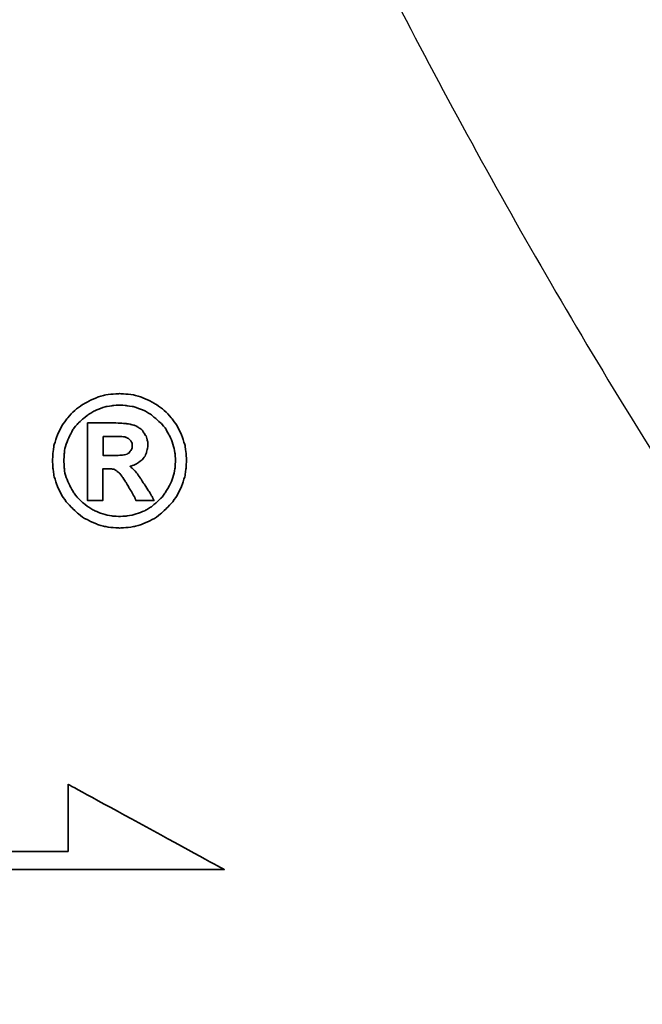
# Model space of a CAD drawing. Header units: millimetres. Extents: x 16 to 337, y 85 to 181.
# Tile 48 of 53: x 272.45 to 275.49, y 115.78 to 120.59. Entities that reach past the tile are written whole.
import ezdxf

# ---------------------------------------------------------------- set-up
doc = ezdxf.new("R2010")
doc.units = ezdxf.units.MM
doc.header["$LTSCALE"] = 0.15
for name, color, linetype in [('DIM', 4, 'CONTINUOUS'), ('layer 1', 7, 'CONTINUOUS'), ('OUT', 3, 'CONTINUOUS')]:
    doc.layers.add(name, color=color, linetype=linetype)

# ---------------------------------------------------------------- blocks, each defined once
blk = doc.blocks.new('TBI MOTION logo(完整正式版)')
at = {"layer": 'layer 1', "color": 22, "lineweight": 35}
for points, knots in [([(81.20634, 4.98624), (81.20634, 4.98624), (81.18649, 5.32862), (81.18649, 5.32862), (81.18649, 5.32862), (81.18649, 5.32862), (81.13886, 5.66206), (81.13886, 5.66206), (81.13886, 5.66206), (81.13886, 5.66206), (81.04359, 5.97764), (81.04359, 5.97764), (81.04359, 5.97764), (81.04359, 5.97764), (80.91061, 6.29124), (80.91061, 6.29124), (80.91061, 6.29124), (80.91061, 6.29124), (80.75778, 6.58697), (80.75778, 6.58697), (80.75778, 6.58697), (80.75778, 6.58697), (80.5593, 6.85294), (80.5593, 6.85294), (80.5593, 6.85294), (80.5593, 6.85294), (80.33105, 7.1189), (80.33105, 7.1189), (80.33105, 7.1189), (80.33105, 7.1189), (80.09287, 7.33921), (80.09287, 7.33921), (80.09287, 7.33921), (80.09287, 7.33921), (79.815, 7.51982), (79.815, 7.51982), (79.815, 7.51982), (79.815, 7.51982), (79.51133, 7.69051), (79.51133, 7.69051), (79.51133, 7.69051), (79.51133, 7.69051), (79.19773, 7.8235), (79.19773, 7.8235), (79.19773, 7.8235), (79.19773, 7.8235), (78.88215, 7.91877), (78.88215, 7.91877), (78.88215, 7.91877), (78.88215, 7.91877), (78.54871, 7.95846), (78.54871, 7.95846), (78.54871, 7.95846), (78.54871, 7.95846), (78.21526, 7.98625), (78.21526, 7.98625), (78.21526, 7.98625), (78.21526, 7.98625), (77.87388, 7.95846), (77.87388, 7.95846), (77.87388, 7.95846), (77.87388, 7.95846), (77.54044, 7.91877), (77.54044, 7.91877), (77.54044, 7.91877), (77.54044, 7.91877), (77.22485, 7.8235), (77.22485, 7.8235), (77.22485, 7.8235), (77.22485, 7.8235), (76.91027, 7.69051), (76.91027, 7.69051), (76.91027, 7.69051), (76.91027, 7.69051), (76.6056, 7.51982), (76.6056, 7.51982), (76.6056, 7.51982), (76.6056, 7.51982), (76.32972, 7.33921), (76.32972, 7.33921), (76.32972, 7.33921), (76.32972, 7.33921), (76.09154, 7.1189), (76.09154, 7.1189), (76.09154, 7.1189), (76.09154, 7.1189), (75.86329, 6.85294), (75.86329, 6.85294), (75.86329, 6.85294), (75.86329, 6.85294), (75.66382, 6.58697), (75.66382, 6.58697), (75.66382, 6.58697), (75.66382, 6.58697), (75.51099, 6.29124), (75.51099, 6.29124), (75.51099, 6.29124), (75.51099, 6.29124), (75.37702, 5.97764), (75.37702, 5.97764), (75.37702, 5.97764), (75.37702, 5.97764), (75.28175, 5.66206), (75.28175, 5.66206), (75.28175, 5.66206), (75.28175, 5.66206), (75.23411, 5.32862), (75.23411, 5.32862), (75.23411, 5.32862), (75.23411, 5.32862), (75.21625, 4.98624), (75.21625, 4.98624), (75.21625, 4.98624), (75.21625, 4.98624), (75.23411, 4.6528), (75.23411, 4.6528), (75.23411, 4.6528), (75.23411, 4.6528), (75.28175, 4.32035), (75.28175, 4.32035), (75.28175, 4.32035), (75.28175, 4.32035), (75.37702, 3.99583), (75.37702, 3.99583), (75.37702, 3.99583), (75.37702, 3.99583), (75.51099, 3.68224), (75.51099, 3.68224), (75.51099, 3.68224), (75.51099, 3.68224), (75.66382, 3.38749), (75.66382, 3.38749), (75.66382, 3.38749), (75.66382, 3.38749), (75.86329, 3.10963), (75.86329, 3.10963), (75.86329, 3.10963), (75.86329, 3.10963), (76.09154, 2.87145), (76.09154, 2.87145), (76.09154, 2.87145), (76.09154, 2.87145), (76.32972, 2.6432), (76.32972, 2.6432), (76.32972, 2.6432), (76.32972, 2.6432), (76.6056, 2.43381), (76.6056, 2.43381), (76.6056, 2.43381), (76.6056, 2.43381), (76.91027, 2.27205), (76.91027, 2.27205), (76.91027, 2.27205), (76.91027, 2.27205), (77.22485, 2.13906), (77.22485, 2.13906), (77.22485, 2.13906), (77.22485, 2.13906), (77.54044, 2.0438), (77.54044, 2.0438), (77.54044, 2.0438), (77.54044, 2.0438), (77.87388, 1.99616), (77.87388, 1.99616), (77.87388, 1.99616), (77.87388, 1.99616), (78.21526, 1.97631), (78.21526, 1.97631), (78.21526, 1.97631), (78.21526, 1.97631), (78.54871, 1.99616), (78.54871, 1.99616), (78.54871, 1.99616), (78.54871, 1.99616), (78.88215, 2.0438), (78.88215, 2.0438), (78.88215, 2.0438), (78.88215, 2.0438), (79.19773, 2.13906), (79.19773, 2.13906), (79.19773, 2.13906), (79.19773, 2.13906), (79.51133, 2.27205), (79.51133, 2.27205), (79.51133, 2.27205), (79.51133, 2.27205), (79.815, 2.43381), (79.815, 2.43381), (79.815, 2.43381), (79.815, 2.43381), (80.09287, 2.6432), (80.09287, 2.6432), (80.09287, 2.6432), (80.09287, 2.6432), (80.33105, 2.87145), (80.33105, 2.87145), (80.33105, 2.87145), (80.33105, 2.87145), (80.5593, 3.10963), (80.5593, 3.10963), (80.5593, 3.10963), (80.5593, 3.10963), (80.75778, 3.38749), (80.75778, 3.38749), (80.75778, 3.38749), (80.75778, 3.38749), (80.91061, 3.68224), (80.91061, 3.68224), (80.91061, 3.68224), (80.91061, 3.68224), (81.04359, 3.99583), (81.04359, 3.99583), (81.04359, 3.99583), (81.04359, 3.99583), (81.13886, 4.32035), (81.13886, 4.32035), (81.13886, 4.32035), (81.13886, 4.32035), (81.18649, 4.6528), (81.18649, 4.6528), (81.18649, 4.6528), (81.18649, 4.6528), (81.20634, 4.98624), (81.20634, 4.98624)], [0, 0, 0, 0, 0.01785714, 0.01785714, 0.01785714, 0.01785715, 0.03571429, 0.03571429, 0.03571429, 0.0357143, 0.05357143, 0.05357143, 0.05357143, 0.05357144, 0.07142857, 0.07142857, 0.07142857, 0.07142858, 0.08928571, 0.08928571, 0.08928571, 0.08928572, 0.10714286, 0.10714286, 0.10714286, 0.10714287, 0.125, 0.125, 0.125, 0.12500001, 0.14285714, 0.14285714, 0.14285714, 0.14285715, 0.16071429, 0.16071429, 0.16071429, 0.1607143, 0.17857143, 0.17857143, 0.17857143, 0.17857144, 0.19642857, 0.19642857, 0.19642857, 0.19642858, 0.21428571, 0.21428571, 0.21428571, 0.21428572, 0.23214286, 0.23214286, 0.23214286, 0.23214287, 0.25, 0.25, 0.25, 0.25000001, 0.26785714, 0.26785714, 0.26785714, 0.26785715, 0.28571429, 0.28571429, 0.28571429, 0.2857143, 0.30357143, 0.30357143, 0.30357143, 0.30357144, 0.32142857, 0.32142857, 0.32142857, 0.32142858, 0.33928571, 0.33928571, 0.33928571, 0.33928572, 0.35714286, 0.35714286, 0.35714286, 0.35714287, 0.375, 0.375, 0.375, 0.37500001, 0.39285714, 0.39285714, 0.39285714, 0.39285715, 0.41071429, 0.41071429, 0.41071429, 0.4107143, 0.42857143, 0.42857143, 0.42857143, 0.42857144, 0.44642857, 0.44642857, 0.44642857, 0.44642858, 0.46428571, 0.46428571, 0.46428571, 0.46428572, 0.48214286, 0.48214286, 0.48214286, 0.48214287, 0.5, 0.5, 0.5, 0.50000001, 0.51785714, 0.51785714, 0.51785714, 0.51785715, 0.53571429, 0.53571429, 0.53571429, 0.5357143, 0.55357143, 0.55357143, 0.55357143, 0.55357144, 0.57142857, 0.57142857, 0.57142857, 0.57142858, 0.58928571, 0.58928571, 0.58928571, 0.58928572, 0.60714286, 0.60714286, 0.60714286, 0.60714287, 0.625, 0.625, 0.625, 0.62500001, 0.64285714, 0.64285714, 0.64285714, 0.64285715, 0.66071429, 0.66071429, 0.66071429, 0.6607143, 0.67857143, 0.67857143, 0.67857143, 0.67857144, 0.69642857, 0.69642857, 0.69642857, 0.69642858, 0.71428571, 0.71428571, 0.71428571, 0.71428572, 0.73214286, 0.73214286, 0.73214286, 0.73214287, 0.75, 0.75, 0.75, 0.75000001, 0.76785714, 0.76785714, 0.76785714, 0.76785715, 0.78571429, 0.78571429, 0.78571429, 0.7857143, 0.80357143, 0.80357143, 0.80357143, 0.80357144, 0.82142857, 0.82142857, 0.82142857, 0.82142858, 0.83928571, 0.83928571, 0.83928571, 0.83928572, 0.85714286, 0.85714286, 0.85714286, 0.85714287, 0.875, 0.875, 0.875, 0.87500001, 0.89285714, 0.89285714, 0.89285714, 0.89285715, 0.91071429, 0.91071429, 0.91071429, 0.9107143, 0.92857143, 0.92857143, 0.92857143, 0.92857144, 0.94642857, 0.94642857, 0.94642857, 0.94642858, 0.96428571, 0.96428571, 0.96428571, 0.96428572, 0.98214286, 0.98214286, 0.98214286, 0.98214287, 1, 1, 1, 1]), ([(80.71014, 4.98624), (80.71014, 4.98624), (80.69129, 5.29091), (80.69129, 5.29091), (80.69129, 5.29091), (80.69129, 5.29091), (80.64464, 5.57672), (80.64464, 5.57672), (80.64464, 5.57672), (80.64464, 5.57672), (80.54937, 5.87245), (80.54937, 5.87245), (80.54937, 5.87245), (80.54937, 5.87245), (80.41639, 6.14833), (80.41639, 6.14833), (80.41639, 6.14833), (80.41639, 6.14833), (80.27349, 6.41429), (80.27349, 6.41429), (80.27349, 6.41429), (80.27349, 6.41429), (80.08295, 6.64255), (80.08295, 6.64255), (80.08295, 6.64255), (80.08295, 6.64255), (79.86264, 6.84301), (79.86264, 6.84301), (79.86264, 6.84301), (79.86264, 6.84301), (79.63439, 7.03355), (79.63439, 7.03355), (79.63439, 7.03355), (79.63439, 7.03355), (79.37835, 7.1963), (79.37835, 7.1963), (79.37835, 7.1963), (79.37835, 7.1963), (79.10246, 7.30944), (79.10246, 7.30944), (79.10246, 7.30944), (79.10246, 7.30944), (78.81665, 7.40471), (78.81665, 7.40471), (78.81665, 7.40471), (78.81665, 7.40471), (78.511, 7.45234), (78.511, 7.45234), (78.511, 7.45234), (78.511, 7.45234), (78.21526, 7.47219), (78.21526, 7.47219), (78.21526, 7.47219), (78.21526, 7.47219), (77.9106, 7.45234), (77.9106, 7.45234), (77.9106, 7.45234), (77.9106, 7.45234), (77.61685, 7.40471), (77.61685, 7.40471), (77.61685, 7.40471), (77.61685, 7.40471), (77.32012, 7.30944), (77.32012, 7.30944), (77.32012, 7.30944), (77.32012, 7.30944), (77.06309, 7.1963), (77.06309, 7.1963), (77.06309, 7.1963), (77.06309, 7.1963), (76.80606, 7.03355), (76.80606, 7.03355), (76.80606, 7.03355), (76.80606, 7.03355), (76.55797, 6.84301), (76.55797, 6.84301), (76.55797, 6.84301), (76.55797, 6.84301), (76.34063, 6.64255), (76.34063, 6.64255), (76.34063, 6.64255), (76.34063, 6.64255), (76.1491, 6.41429), (76.1491, 6.41429), (76.1491, 6.41429), (76.1491, 6.41429), (76.0062, 6.14833), (76.0062, 6.14833), (76.0062, 6.14833), (76.0062, 6.14833), (75.88314, 5.87245), (75.88314, 5.87245), (75.88314, 5.87245), (75.88314, 5.87245), (75.77794, 5.57672), (75.77794, 5.57672), (75.77794, 5.57672), (75.77794, 5.57672), (75.73924, 5.29091), (75.73924, 5.29091), (75.73924, 5.29091), (75.73924, 5.29091), (75.72039, 4.98624), (75.72039, 4.98624), (75.72039, 4.98624), (75.72039, 4.98624), (75.73924, 4.67165), (75.73924, 4.67165), (75.73924, 4.67165), (75.73924, 4.67165), (75.77794, 4.37791), (75.77794, 4.37791), (75.77794, 4.37791), (75.77794, 4.37791), (75.88314, 4.10102), (75.88314, 4.10102), (75.88314, 4.10102), (75.88314, 4.10102), (76.0062, 3.83407), (76.0062, 3.83407), (76.0062, 3.83407), (76.0062, 3.83407), (76.15902, 3.56811), (76.15902, 3.56811), (76.15902, 3.56811), (76.15902, 3.56811), (76.34063, 3.32001), (76.34063, 3.32001), (76.34063, 3.32001), (76.34063, 3.32001), (76.55797, 3.11955), (76.55797, 3.11955), (76.55797, 3.11955), (76.55797, 3.11955), (76.80606, 2.92901), (76.80606, 2.92901), (76.80606, 2.92901), (76.80606, 2.92901), (77.06309, 2.76725), (77.06309, 2.76725), (77.06309, 2.76725), (77.06309, 2.76725), (77.32012, 2.65412), (77.32012, 2.65412), (77.32012, 2.65412), (77.32012, 2.65412), (77.61685, 2.55786), (77.61685, 2.55786), (77.61685, 2.55786), (77.61685, 2.55786), (77.9106, 2.51022), (77.9106, 2.51022), (77.9106, 2.51022), (77.9106, 2.51022), (78.21526, 2.49137), (78.21526, 2.49137), (78.21526, 2.49137), (78.21526, 2.49137), (78.511, 2.51022), (78.511, 2.51022), (78.511, 2.51022), (78.511, 2.51022), (78.81665, 2.55786), (78.81665, 2.55786), (78.81665, 2.55786), (78.81665, 2.55786), (79.10246, 2.65412), (79.10246, 2.65412), (79.10246, 2.65412), (79.10246, 2.65412), (79.37835, 2.76725), (79.37835, 2.76725), (79.37835, 2.76725), (79.37835, 2.76725), (79.63439, 2.92901), (79.63439, 2.92901), (79.63439, 2.92901), (79.63439, 2.92901), (79.86264, 3.11955), (79.86264, 3.11955), (79.86264, 3.11955), (79.86264, 3.11955), (80.08295, 3.32001), (80.08295, 3.32001), (80.08295, 3.32001), (80.08295, 3.32001), (80.26356, 3.56811), (80.26356, 3.56811), (80.26356, 3.56811), (80.26356, 3.56811), (80.41639, 3.83407), (80.41639, 3.83407), (80.41639, 3.83407), (80.41639, 3.83407), (80.54937, 4.10102), (80.54937, 4.10102), (80.54937, 4.10102), (80.54937, 4.10102), (80.64464, 4.37791), (80.64464, 4.37791), (80.64464, 4.37791), (80.64464, 4.37791), (80.69129, 4.67165), (80.69129, 4.67165), (80.69129, 4.67165), (80.69129, 4.67165), (80.71014, 4.98624), (80.71014, 4.98624)], [0, 0, 0, 0, 0.01923077, 0.01923077, 0.01923077, 0.01923078, 0.03846154, 0.03846154, 0.03846154, 0.03846155, 0.05769231, 0.05769231, 0.05769231, 0.05769232, 0.07692308, 0.07692308, 0.07692308, 0.07692309, 0.09615385, 0.09615385, 0.09615385, 0.09615386, 0.11538462, 0.11538462, 0.11538462, 0.11538463, 0.13461538, 0.13461538, 0.13461538, 0.13461539, 0.15384615, 0.15384615, 0.15384615, 0.15384616, 0.17307692, 0.17307692, 0.17307692, 0.17307693, 0.19230769, 0.19230769, 0.19230769, 0.1923077, 0.21153846, 0.21153846, 0.21153846, 0.21153847, 0.23076923, 0.23076923, 0.23076923, 0.23076924, 0.25, 0.25, 0.25, 0.25000001, 0.26923077, 0.26923077, 0.26923077, 0.26923078, 0.28846154, 0.28846154, 0.28846154, 0.28846155, 0.30769231, 0.30769231, 0.30769231, 0.30769232, 0.32692308, 0.32692308, 0.32692308, 0.32692309, 0.34615385, 0.34615385, 0.34615385, 0.34615386, 0.36538462, 0.36538462, 0.36538462, 0.36538463, 0.38461538, 0.38461538, 0.38461538, 0.38461539, 0.40384615, 0.40384615, 0.40384615, 0.40384616, 0.42307692, 0.42307692, 0.42307692, 0.42307693, 0.44230769, 0.44230769, 0.44230769, 0.4423077, 0.46153846, 0.46153846, 0.46153846, 0.46153847, 0.48076923, 0.48076923, 0.48076923, 0.48076924, 0.5, 0.5, 0.5, 0.50000001, 0.51923077, 0.51923077, 0.51923077, 0.51923078, 0.53846154, 0.53846154, 0.53846154, 0.53846155, 0.55769231, 0.55769231, 0.55769231, 0.55769232, 0.57692308, 0.57692308, 0.57692308, 0.57692309, 0.59615385, 0.59615385, 0.59615385, 0.59615386, 0.61538462, 0.61538462, 0.61538462, 0.61538463, 0.63461538, 0.63461538, 0.63461538, 0.63461539, 0.65384615, 0.65384615, 0.65384615, 0.65384616, 0.67307692, 0.67307692, 0.67307692, 0.67307693, 0.69230769, 0.69230769, 0.69230769, 0.6923077, 0.71153846, 0.71153846, 0.71153846, 0.71153847, 0.73076923, 0.73076923, 0.73076923, 0.73076924, 0.75, 0.75, 0.75, 0.75000001, 0.76923077, 0.76923077, 0.76923077, 0.76923078, 0.78846154, 0.78846154, 0.78846154, 0.78846155, 0.80769231, 0.80769231, 0.80769231, 0.80769232, 0.82692308, 0.82692308, 0.82692308, 0.82692309, 0.84615385, 0.84615385, 0.84615385, 0.84615386, 0.86538462, 0.86538462, 0.86538462, 0.86538463, 0.88461538, 0.88461538, 0.88461538, 0.88461539, 0.90384615, 0.90384615, 0.90384615, 0.90384616, 0.92307692, 0.92307692, 0.92307692, 0.92307693, 0.94230769, 0.94230769, 0.94230769, 0.9423077, 0.96153846, 0.96153846, 0.96153846, 0.96153847, 0.98076923, 0.98076923, 0.98076923, 0.98076924, 1, 1, 1, 1]), ([(76.78721, 3.2823), (76.78721, 3.2823), (76.78721, 3.32001), (76.78721, 3.32001), (76.78721, 3.32001), (76.78721, 3.32001), (76.78721, 3.42422), (76.78721, 3.42422), (76.78721, 3.42422), (76.78721, 3.42422), (76.78721, 3.59689), (76.78721, 3.59689), (76.78721, 3.59689), (76.78721, 3.59689), (76.78721, 3.80529), (76.78721, 3.80529), (76.78721, 3.80529), (76.78721, 3.80529), (76.78721, 4.0524), (76.78721, 4.0524), (76.78721, 4.0524), (76.78721, 4.0524), (76.78721, 4.32035), (76.78721, 4.32035), (76.78721, 4.32035), (76.78721, 4.32035), (76.78721, 4.92868), (76.78721, 4.92868), (76.78721, 4.92868), (76.78721, 4.92868), (76.78721, 5.53801), (76.78721, 5.53801), (76.78721, 5.53801), (76.78721, 5.53801), (76.78721, 5.82482), (76.78721, 5.82482), (76.78721, 5.82482), (76.78721, 5.82482), (76.78721, 6.07291), (76.78721, 6.07291), (76.78721, 6.07291), (76.78721, 6.07291), (76.78721, 6.30017), (76.78721, 6.30017), (76.78721, 6.30017), (76.78721, 6.30017), (76.78721, 6.45399), (76.78721, 6.45399), (76.78721, 6.45399), (76.78721, 6.45399), (76.78721, 6.5572), (76.78721, 6.5572), (76.78721, 6.5572), (76.78721, 6.5572), (76.78721, 6.59689), (76.78721, 6.59689), (76.78721, 6.59689), (76.78721, 6.59689), (76.78721, 6.67232), (76.78721, 6.67232), (76.78721, 6.67232), (76.78721, 6.67232), (76.8537, 6.67232), (76.8537, 6.67232), (76.8537, 6.67232), (76.8537, 6.67232), (76.87355, 6.67232), (76.87355, 6.67232), (76.87355, 6.67232), (76.87355, 6.67232), (76.91027, 6.67232), (76.91027, 6.67232), (76.91027, 6.67232), (76.91027, 6.67232), (77.04424, 6.67232), (77.04424, 6.67232), (77.04424, 6.67232), (77.04424, 6.67232), (77.22485, 6.67232), (77.22485, 6.67232), (77.22485, 6.67232), (77.22485, 6.67232), (77.43524, 6.67232), (77.43524, 6.67232), (77.43524, 6.67232), (77.43524, 6.67232), (77.65357, 6.67232), (77.65357, 6.67232), (77.65357, 6.67232), (77.65357, 6.67232), (77.82625, 6.67232), (77.82625, 6.67232), (77.82625, 6.67232), (77.82625, 6.67232), (77.94037, 6.67232), (77.94037, 6.67232), (77.94037, 6.67232), (77.94037, 6.67232), (77.97709, 6.67232), (77.97709, 6.67232), (77.97709, 6.67232), (77.97709, 6.67232), (77.99694, 6.67232), (77.99694, 6.67232), (77.99694, 6.67232), (77.99694, 6.67232), (78.00686, 6.67232), (78.00686, 6.67232), (78.00686, 6.67232), (78.00686, 6.67232), (78.28275, 6.6624), (78.28275, 6.6624), (78.28275, 6.6624), (78.28275, 6.6624), (78.50107, 6.64255), (78.50107, 6.64255), (78.50107, 6.64255), (78.50107, 6.64255), (78.511, 6.64255), (78.511, 6.64255), (78.511, 6.64255), (78.511, 6.64255), (78.70154, 6.61476), (78.70154, 6.61476), (78.70154, 6.61476), (78.70154, 6.61476), (78.70154, 6.60483), (78.70154, 6.60483), (78.70154, 6.60483), (78.70154, 6.60483), (78.86429, 6.56713), (78.86429, 6.56713), (78.86429, 6.56713), (78.86429, 6.56713), (78.87223, 6.56713), (78.87223, 6.56713), (78.87223, 6.56713), (78.87223, 6.56713), (78.99727, 6.51056), (78.99727, 6.51056), (78.99727, 6.51056), (78.99727, 6.51056), (79.00719, 6.51056), (79.00719, 6.51056), (79.00719, 6.51056), (79.00719, 6.51056), (79.00719, 6.50162), (79.00719, 6.50162), (79.00719, 6.50162), (79.00719, 6.50162), (79.1104, 6.43415), (79.1104, 6.43415), (79.1104, 6.43415), (79.1104, 6.43415), (79.12132, 6.43415), (79.12132, 6.43415), (79.12132, 6.43415), (79.12132, 6.43415), (79.22552, 6.34781), (79.22552, 6.34781), (79.22552, 6.34781), (79.22552, 6.34781), (79.23544, 6.33888), (79.23544, 6.33888), (79.23544, 6.33888), (79.23544, 6.33888), (79.23544, 6.32895), (79.23544, 6.32895), (79.23544, 6.32895), (79.23544, 6.32895), (79.31087, 6.21483), (79.31087, 6.21483), (79.31087, 6.21483), (79.31087, 6.21483), (79.38629, 6.1007), (79.38629, 6.1007), (79.38629, 6.1007), (79.38629, 6.1007), (79.3972, 6.1007), (79.3972, 6.1007), (79.3972, 6.1007), (79.3972, 6.1007), (79.3972, 6.09078), (79.3972, 6.09078), (79.3972, 6.09078), (79.3972, 6.09078), (79.43392, 5.97764), (79.43392, 5.97764), (79.43392, 5.97764), (79.43392, 5.97764), (79.43392, 5.96772), (79.43392, 5.96772), (79.43392, 5.96772), (79.43392, 5.96772), (79.47362, 5.83474), (79.47362, 5.83474), (79.47362, 5.83474), (79.47362, 5.83474), (79.48156, 5.82482), (79.48156, 5.82482), (79.48156, 5.82482), (79.48156, 5.82482), (79.48156, 5.69977), (79.48156, 5.69977), (79.48156, 5.69977), (79.48156, 5.69977), (79.48156, 5.69183), (79.48156, 5.69183), (79.48156, 5.69183), (79.48156, 5.69183), (79.4637, 5.51915), (79.4637, 5.51915), (79.4637, 5.51915), (79.4637, 5.51915), (79.4637, 5.51122), (79.4637, 5.51122), (79.4637, 5.51122), (79.4637, 5.51122), (79.45377, 5.51122), (79.45377, 5.51122), (79.45377, 5.51122), (79.45377, 5.51122), (79.41507, 5.34847), (79.41507, 5.34847), (79.41507, 5.34847), (79.41507, 5.34847), (79.41507, 5.33854), (79.41507, 5.33854), (79.41507, 5.33854), (79.41507, 5.33854), (79.41507, 5.32862), (79.41507, 5.32862), (79.41507, 5.32862), (79.41507, 5.32862), (79.33865, 5.16785), (79.33865, 5.16785), (79.33865, 5.16785), (79.33865, 5.16785), (79.33071, 5.15693), (79.33071, 5.15693), (79.33071, 5.15693), (79.33071, 5.15693), (79.2156, 5.02495), (79.2156, 5.02495), (79.2156, 5.02495), (79.2156, 5.02495), (79.20567, 5.01502), (79.20567, 5.01502), (79.20567, 5.01502), (79.20567, 5.01502), (79.05483, 4.89991), (79.05483, 4.89991), (79.05483, 4.89991), (79.05483, 4.89991), (79.04491, 4.89197), (79.04491, 4.89197), (79.04491, 4.89197), (79.04491, 4.89197), (78.89208, 4.7967), (78.89208, 4.7967), (78.89208, 4.7967), (78.89208, 4.7967), (78.88215, 4.7967), (78.88215, 4.7967), (78.88215, 4.7967), (78.88215, 4.7967), (78.69161, 4.73913), (78.69161, 4.73913), (78.69161, 4.73913), (78.69161, 4.73913), (78.68169, 4.73913), (78.68169, 4.73913), (78.68169, 4.73913), (78.68169, 4.73913), (78.68169, 4.72921), (78.68169, 4.72921), (78.68169, 4.72921), (78.68169, 4.72921), (78.78688, 4.63394), (78.78688, 4.63394), (78.78688, 4.63394), (78.78688, 4.63394), (78.902, 4.52875), (78.902, 4.52875), (78.902, 4.52875), (78.902, 4.52875), (78.91093, 4.52081), (78.91093, 4.52081), (78.91093, 4.52081), (78.91093, 4.52081), (79.02506, 4.36798), (79.02506, 4.36798), (79.02506, 4.36798), (79.02506, 4.36798), (79.1501, 4.1953), (79.1501, 4.1953), (79.1501, 4.1953), (79.1501, 4.1953), (79.1501, 4.18736), (79.1501, 4.18736), (79.1501, 4.18736), (79.1501, 4.18736), (79.29201, 3.96705), (79.29201, 3.96705), (79.29201, 3.96705), (79.29201, 3.96705), (79.31087, 3.93828), (79.31087, 3.93828), (79.31087, 3.93828), (79.31087, 3.93828), (79.32079, 3.93828), (79.32079, 3.93828), (79.32079, 3.93828), (79.32079, 3.93828), (79.3585, 3.87178), (79.3585, 3.87178), (79.3585, 3.87178), (79.3585, 3.87178), (79.50141, 3.64353), (79.50141, 3.64353), (79.50141, 3.64353), (79.50141, 3.64353), (79.51133, 3.64353), (79.51133, 3.64353), (79.51133, 3.64353), (79.51133, 3.64353), (79.64431, 3.41528), (79.64431, 3.41528), (79.64431, 3.41528), (79.64431, 3.41528), (79.68202, 3.3478), (79.68202, 3.3478), (79.68202, 3.3478), (79.68202, 3.3478), (79.70187, 3.31009), (79.70187, 3.31009), (79.70187, 3.31009), (79.70187, 3.31009), (79.7495, 3.2049), (79.7495, 3.2049), (79.7495, 3.2049), (79.7495, 3.2049), (79.64431, 3.2049), (79.64431, 3.2049), (79.64431, 3.2049), (79.64431, 3.2049), (79.62546, 3.2049), (79.62546, 3.2049), (79.62546, 3.2049), (79.62546, 3.2049), (79.53912, 3.2049), (79.53912, 3.2049), (79.53912, 3.2049), (79.53912, 3.2049), (79.31087, 3.2049), (79.31087, 3.2049), (79.31087, 3.2049), (79.31087, 3.2049), (79.08262, 3.2049), (79.08262, 3.2049), (79.08262, 3.2049), (79.08262, 3.2049), (79.00719, 3.2049), (79.00719, 3.2049), (79.00719, 3.2049), (79.00719, 3.2049), (78.98735, 3.2049), (78.98735, 3.2049), (78.98735, 3.2049), (78.98735, 3.2049), (78.94964, 3.2049), (78.94964, 3.2049), (78.94964, 3.2049), (78.94964, 3.2049), (78.92979, 3.24459), (78.92979, 3.24459), (78.92979, 3.24459), (78.92979, 3.24459), (78.91093, 3.2823), (78.91093, 3.2823), (78.91093, 3.2823), (78.91093, 3.2823), (78.91093, 3.29223), (78.91093, 3.29223), (78.91093, 3.29223), (78.91093, 3.29223), (78.89208, 3.3478), (78.89208, 3.3478), (78.89208, 3.3478), (78.89208, 3.3478), (78.78688, 3.52048), (78.78688, 3.52048), (78.78688, 3.52048), (78.78688, 3.52048), (78.69161, 3.7001), (78.69161, 3.7001), (78.69161, 3.7001), (78.69161, 3.7001), (78.6539, 3.7388), (78.6539, 3.7388), (78.6539, 3.7388), (78.6539, 3.7388), (78.64398, 3.74873), (78.64398, 3.74873), (78.64398, 3.74873), (78.64398, 3.74873), (78.64398, 3.75766), (78.64398, 3.75766), (78.64398, 3.75766), (78.64398, 3.75766), (78.63405, 3.78644), (78.63405, 3.78644), (78.63405, 3.78644), (78.63405, 3.78644), (78.48321, 4.04347), (78.48321, 4.04347), (78.48321, 4.04347), (78.48321, 4.04347), (78.33038, 4.2618), (78.33038, 4.2618), (78.33038, 4.2618), (78.33038, 4.2618), (78.20732, 4.43447), (78.20732, 4.43447), (78.20732, 4.43447), (78.20732, 4.43447), (78.09221, 4.52081), (78.09221, 4.52081), (78.09221, 4.52081), (78.09221, 4.52081), (78.02472, 4.56845), (78.02472, 4.56845), (78.02472, 4.56845), (78.02472, 4.56845), (77.9493, 4.60616), (77.9493, 4.60616), (77.9493, 4.60616), (77.9493, 4.60616), (77.8451, 4.61608), (77.8451, 4.61608), (77.8451, 4.61608), (77.8451, 4.61608), (77.71113, 4.61608), (77.71113, 4.61608), (77.71113, 4.61608), (77.71113, 4.61608), (77.69128, 4.61608), (77.69128, 4.61608), (77.69128, 4.61608), (77.69128, 4.61608), (77.67342, 4.61608), (77.67342, 4.61608), (77.67342, 4.61608), (77.67342, 4.61608), (77.5583, 4.61608), (77.5583, 4.61608), (77.5583, 4.61608), (77.5583, 4.61608), (77.46303, 4.61608), (77.46303, 4.61608), (77.46303, 4.61608), (77.46303, 4.61608), (77.46303, 4.54761), (77.46303, 4.54761), (77.46303, 4.54761), (77.46303, 4.54761), (77.46303, 4.47318), (77.46303, 4.47318), (77.46303, 4.47318), (77.46303, 4.47318), (77.46303, 4.24294), (77.46303, 4.24294), (77.46303, 4.24294), (77.46303, 4.24294), (77.46303, 3.99583), (77.46303, 3.99583), (77.46303, 3.99583), (77.46303, 3.99583), (77.46303, 3.72888), (77.46303, 3.72888), (77.46303, 3.72888), (77.46303, 3.72888), (77.46303, 3.51055), (77.46303, 3.51055), (77.46303, 3.51055), (77.46303, 3.51055), (77.46303, 3.42422), (77.46303, 3.42422), (77.46303, 3.42422), (77.46303, 3.42422), (77.46303, 3.35773), (77.46303, 3.35773), (77.46303, 3.35773), (77.46303, 3.35773), (77.46303, 3.30017), (77.46303, 3.30017), (77.46303, 3.30017), (77.46303, 3.30017), (77.46303, 3.2823), (77.46303, 3.2823), (77.46303, 3.2823), (77.46303, 3.2823), (77.46303, 3.2049), (77.46303, 3.2049), (77.46303, 3.2049), (77.46303, 3.2049), (77.39753, 3.2049), (77.39753, 3.2049), (77.39753, 3.2049), (77.39753, 3.2049), (77.37768, 3.2049), (77.37768, 3.2049), (77.37768, 3.2049), (77.37768, 3.2049), (77.32012, 3.2049), (77.32012, 3.2049), (77.32012, 3.2049), (77.32012, 3.2049), (77.12165, 3.2049), (77.12165, 3.2049), (77.12165, 3.2049), (77.12165, 3.2049), (76.94897, 3.2049), (76.94897, 3.2049), (76.94897, 3.2049), (76.94897, 3.2049), (76.8924, 3.2049), (76.8924, 3.2049), (76.8924, 3.2049), (76.8924, 3.2049), (76.8537, 3.2049), (76.8537, 3.2049), (76.8537, 3.2049), (76.8537, 3.2049), (76.78721, 3.2049), (76.78721, 3.2049), (76.78721, 3.2049), (76.78721, 3.2049), (76.78721, 3.2823), (76.78721, 3.2823)], [0, 0, 0, 0, 0.00740741, 0.00740741, 0.00740741, 0.00740742, 0.01481481, 0.01481481, 0.01481481, 0.01481482, 0.02222222, 0.02222222, 0.02222222, 0.02222223, 0.02962963, 0.02962963, 0.02962963, 0.02962964, 0.03703704, 0.03703704, 0.03703704, 0.03703705, 0.04444444, 0.04444444, 0.04444444, 0.04444445, 0.05185185, 0.05185185, 0.05185185, 0.05185186, 0.05925926, 0.05925926, 0.05925926, 0.05925927, 0.06666667, 0.06666667, 0.06666667, 0.06666668, 0.07407407, 0.07407407, 0.07407407, 0.07407408, 0.08148148, 0.08148148, 0.08148148, 0.08148149, 0.08888889, 0.08888889, 0.08888889, 0.0888889, 0.0962963, 0.0962963, 0.0962963, 0.09629631, 0.1037037, 0.1037037, 0.1037037, 0.10370371, 0.11111111, 0.11111111, 0.11111111, 0.11111112, 0.11851852, 0.11851852, 0.11851852, 0.11851853, 0.12592593, 0.12592593, 0.12592593, 0.12592594, 0.13333333, 0.13333333, 0.13333333, 0.13333334, 0.14074074, 0.14074074, 0.14074074, 0.14074075, 0.14814815, 0.14814815, 0.14814815, 0.14814816, 0.15555556, 0.15555556, 0.15555556, 0.15555557, 0.16296296, 0.16296296, 0.16296296, 0.16296297, 0.17037037, 0.17037037, 0.17037037, 0.17037038, 0.17777778, 0.17777778, 0.17777778, 0.17777779, 0.18518519, 0.18518519, 0.18518519, 0.1851852, 0.19259259, 0.19259259, 0.19259259, 0.1925926, 0.2, 0.2, 0.2, 0.20000001, 0.20740741, 0.20740741, 0.20740741, 0.20740742, 0.21481481, 0.21481481, 0.21481481, 0.21481482, 0.22222222, 0.22222222, 0.22222222, 0.22222223, 0.22962963, 0.22962963, 0.22962963, 0.22962964, 0.23703704, 0.23703704, 0.23703704, 0.23703705, 0.24444444, 0.24444444, 0.24444444, 0.24444445, 0.25185185, 0.25185185, 0.25185185, 0.25185186, 0.25925926, 0.25925926, 0.25925926, 0.25925927, 0.26666667, 0.26666667, 0.26666667, 0.26666668, 0.27407407, 0.27407407, 0.27407407, 0.27407408, 0.28148148, 0.28148148, 0.28148148, 0.28148149, 0.28888889, 0.28888889, 0.28888889, 0.2888889, 0.2962963, 0.2962963, 0.2962963, 0.29629631, 0.3037037, 0.3037037, 0.3037037, 0.30370371, 0.31111111, 0.31111111, 0.31111111, 0.31111112, 0.31851852, 0.31851852, 0.31851852, 0.31851853, 0.32592593, 0.32592593, 0.32592593, 0.32592594, 0.33333333, 0.33333333, 0.33333333, 0.33333334, 0.34074074, 0.34074074, 0.34074074, 0.34074075, 0.34814815, 0.34814815, 0.34814815, 0.34814816, 0.35555556, 0.35555556, 0.35555556, 0.35555557, 0.36296296, 0.36296296, 0.36296296, 0.36296297, 0.37037037, 0.37037037, 0.37037037, 0.37037038, 0.37777778, 0.37777778, 0.37777778, 0.37777779, 0.38518519, 0.38518519, 0.38518519, 0.3851852, 0.39259259, 0.39259259, 0.39259259, 0.3925926, 0.4, 0.4, 0.4, 0.40000001, 0.40740741, 0.40740741, 0.40740741, 0.40740742, 0.41481481, 0.41481481, 0.41481481, 0.41481482, 0.42222222, 0.42222222, 0.42222222, 0.42222223, 0.42962963, 0.42962963, 0.42962963, 0.42962964, 0.43703704, 0.43703704, 0.43703704, 0.43703705, 0.44444444, 0.44444444, 0.44444444, 0.44444445, 0.45185185, 0.45185185, 0.45185185, 0.45185186, 0.45925926, 0.45925926, 0.45925926, 0.45925927, 0.46666667, 0.46666667, 0.46666667, 0.46666668, 0.47407407, 0.47407407, 0.47407407, 0.47407408, 0.48148148, 0.48148148, 0.48148148, 0.48148149, 0.48888889, 0.48888889, 0.48888889, 0.4888889, 0.4962963, 0.4962963, 0.4962963, 0.49629631, 0.5037037, 0.5037037, 0.5037037, 0.50370371, 0.51111111, 0.51111111, 0.51111111, 0.51111112, 0.51851852, 0.51851852, 0.51851852, 0.51851853, 0.52592593, 0.52592593, 0.52592593, 0.52592594, 0.53333333, 0.53333333, 0.53333333, 0.53333334, 0.54074074, 0.54074074, 0.54074074, 0.54074075, 0.54814815, 0.54814815, 0.54814815, 0.54814816, 0.55555556, 0.55555556, 0.55555556, 0.55555557, 0.56296296, 0.56296296, 0.56296296, 0.56296297, 0.57037037, 0.57037037, 0.57037037, 0.57037038, 0.57777778, 0.57777778, 0.57777778, 0.57777779, 0.58518519, 0.58518519, 0.58518519, 0.5851852, 0.59259259, 0.59259259, 0.59259259, 0.5925926, 0.6, 0.6, 0.6, 0.60000001, 0.60740741, 0.60740741, 0.60740741, 0.60740742, 0.61481481, 0.61481481, 0.61481481, 0.61481482, 0.62222222, 0.62222222, 0.62222222, 0.62222223, 0.62962963, 0.62962963, 0.62962963, 0.62962964, 0.63703704, 0.63703704, 0.63703704, 0.63703705, 0.64444444, 0.64444444, 0.64444444, 0.64444445, 0.65185185, 0.65185185, 0.65185185, 0.65185186, 0.65925926, 0.65925926, 0.65925926, 0.65925927, 0.66666667, 0.66666667, 0.66666667, 0.66666668, 0.67407407, 0.67407407, 0.67407407, 0.67407408, 0.68148148, 0.68148148, 0.68148148, 0.68148149, 0.68888889, 0.68888889, 0.68888889, 0.6888889, 0.6962963, 0.6962963, 0.6962963, 0.69629631, 0.7037037, 0.7037037, 0.7037037, 0.70370371, 0.71111111, 0.71111111, 0.71111111, 0.71111112, 0.71851852, 0.71851852, 0.71851852, 0.71851853, 0.72592593, 0.72592593, 0.72592593, 0.72592594, 0.73333333, 0.73333333, 0.73333333, 0.73333334, 0.74074074, 0.74074074, 0.74074074, 0.74074075, 0.74814815, 0.74814815, 0.74814815, 0.74814816, 0.75555556, 0.75555556, 0.75555556, 0.75555557, 0.76296296, 0.76296296, 0.76296296, 0.76296297, 0.77037037, 0.77037037, 0.77037037, 0.77037038, 0.77777778, 0.77777778, 0.77777778, 0.77777779, 0.78518519, 0.78518519, 0.78518519, 0.7851852, 0.79259259, 0.79259259, 0.79259259, 0.7925926, 0.8, 0.8, 0.8, 0.80000001, 0.80740741, 0.80740741, 0.80740741, 0.80740742, 0.81481481, 0.81481481, 0.81481481, 0.81481482, 0.82222222, 0.82222222, 0.82222222, 0.82222223, 0.82962963, 0.82962963, 0.82962963, 0.82962964, 0.83703704, 0.83703704, 0.83703704, 0.83703705, 0.84444444, 0.84444444, 0.84444444, 0.84444445, 0.85185185, 0.85185185, 0.85185185, 0.85185186, 0.85925926, 0.85925926, 0.85925926, 0.85925927, 0.86666667, 0.86666667, 0.86666667, 0.86666668, 0.87407407, 0.87407407, 0.87407407, 0.87407408, 0.88148148, 0.88148148, 0.88148148, 0.88148149, 0.88888889, 0.88888889, 0.88888889, 0.8888889, 0.8962963, 0.8962963, 0.8962963, 0.89629631, 0.9037037, 0.9037037, 0.9037037, 0.90370371, 0.91111111, 0.91111111, 0.91111111, 0.91111112, 0.91851852, 0.91851852, 0.91851852, 0.91851853, 0.92592593, 0.92592593, 0.92592593, 0.92592594, 0.93333333, 0.93333333, 0.93333333, 0.93333334, 0.94074074, 0.94074074, 0.94074074, 0.94074075, 0.94814815, 0.94814815, 0.94814815, 0.94814816, 0.95555556, 0.95555556, 0.95555556, 0.95555557, 0.96296296, 0.96296296, 0.96296296, 0.96296297, 0.97037037, 0.97037037, 0.97037037, 0.97037038, 0.97777778, 0.97777778, 0.97777778, 0.97777779, 0.98518519, 0.98518519, 0.98518519, 0.9851852, 0.99259259, 0.99259259, 0.99259259, 0.9925926, 1, 1, 1, 1]), ([(77.48288, 6.07291), (77.48288, 6.07291), (77.48288, 5.99551), (77.48288, 5.99551), (77.48288, 5.99551), (77.48288, 5.99551), (77.48288, 5.82482), (77.48288, 5.82482), (77.48288, 5.82482), (77.48288, 5.82482), (77.48288, 5.63328), (77.48288, 5.63328), (77.48288, 5.63328), (77.48288, 5.63328), (77.48288, 5.46358), (77.48288, 5.46358), (77.48288, 5.46358), (77.48288, 5.46358), (77.48288, 5.29091), (77.48288, 5.29091), (77.48288, 5.29091), (77.48288, 5.29091), (77.48288, 5.21449), (77.48288, 5.21449), (77.48288, 5.21449), (77.48288, 5.21449), (77.50074, 5.21449), (77.50074, 5.21449), (77.50074, 5.21449), (77.50074, 5.21449), (77.71113, 5.21449), (77.71113, 5.21449), (77.71113, 5.21449), (77.71113, 5.21449), (77.94037, 5.21449), (77.94037, 5.21449), (77.94037, 5.21449), (77.94037, 5.21449), (78.01579, 5.21449), (78.01579, 5.21449), (78.01579, 5.21449), (78.01579, 5.21449), (78.03465, 5.21449), (78.03465, 5.21449), (78.03465, 5.21449), (78.03465, 5.21449), (78.2629, 5.23335), (78.2629, 5.23335), (78.2629, 5.23335), (78.2629, 5.23335), (78.42565, 5.24327), (78.42565, 5.24327), (78.42565, 5.24327), (78.42565, 5.24327), (78.54871, 5.28098), (78.54871, 5.28098), (78.54871, 5.28098), (78.54871, 5.28098), (78.62611, 5.32862), (78.62611, 5.32862), (78.62611, 5.32862), (78.62611, 5.32862), (78.69161, 5.40503), (78.69161, 5.40503), (78.69161, 5.40503), (78.69161, 5.40503), (78.73925, 5.48145), (78.73925, 5.48145), (78.73925, 5.48145), (78.73925, 5.48145), (78.77696, 5.55885), (78.77696, 5.55885), (78.77696, 5.55885), (78.77696, 5.55885), (78.77696, 5.65214), (78.77696, 5.65214), (78.77696, 5.65214), (78.77696, 5.65214), (78.76902, 5.76726), (78.76902, 5.76726), (78.76902, 5.76726), (78.76902, 5.76726), (78.71146, 5.87245), (78.71146, 5.87245), (78.71146, 5.87245), (78.71146, 5.87245), (78.62611, 5.96772), (78.62611, 5.96772), (78.62611, 5.96772), (78.62611, 5.96772), (78.511, 6.02528), (78.511, 6.02528), (78.511, 6.02528), (78.511, 6.02528), (78.44451, 6.05306), (78.44451, 6.05306), (78.44451, 6.05306), (78.44451, 6.05306), (78.32046, 6.06299), (78.32046, 6.06299), (78.32046, 6.06299), (78.32046, 6.06299), (78.18748, 6.07291), (78.18748, 6.07291), (78.18748, 6.07291), (78.18748, 6.07291), (77.99694, 6.07291), (77.99694, 6.07291), (77.99694, 6.07291), (77.99694, 6.07291), (77.97709, 6.07291), (77.97709, 6.07291), (77.97709, 6.07291), (77.97709, 6.07291), (77.90167, 6.07291), (77.90167, 6.07291), (77.90167, 6.07291), (77.90167, 6.07291), (77.69128, 6.07291), (77.69128, 6.07291), (77.69128, 6.07291), (77.69128, 6.07291), (77.50074, 6.07291), (77.50074, 6.07291), (77.50074, 6.07291), (77.50074, 6.07291), (77.48288, 6.07291), (77.48288, 6.07291)], [0, 0, 0, 0, 0.03125, 0.03125, 0.03125, 0.03125001, 0.0625, 0.0625, 0.0625, 0.06250001, 0.09375, 0.09375, 0.09375, 0.09375001, 0.125, 0.125, 0.125, 0.12500001, 0.15625, 0.15625, 0.15625, 0.15625001, 0.1875, 0.1875, 0.1875, 0.18750001, 0.21875, 0.21875, 0.21875, 0.21875001, 0.25, 0.25, 0.25, 0.25000001, 0.28125, 0.28125, 0.28125, 0.28125001, 0.3125, 0.3125, 0.3125, 0.31250001, 0.34375, 0.34375, 0.34375, 0.34375001, 0.375, 0.375, 0.375, 0.37500001, 0.40625, 0.40625, 0.40625, 0.40625001, 0.4375, 0.4375, 0.4375, 0.43750001, 0.46875, 0.46875, 0.46875, 0.46875001, 0.5, 0.5, 0.5, 0.50000001, 0.53125, 0.53125, 0.53125, 0.53125001, 0.5625, 0.5625, 0.5625, 0.56250001, 0.59375, 0.59375, 0.59375, 0.59375001, 0.625, 0.625, 0.625, 0.62500001, 0.65625, 0.65625, 0.65625, 0.65625001, 0.6875, 0.6875, 0.6875, 0.68750001, 0.71875, 0.71875, 0.71875, 0.71875001, 0.75, 0.75, 0.75, 0.75000001, 0.78125, 0.78125, 0.78125, 0.78125001, 0.8125, 0.8125, 0.8125, 0.81250001, 0.84375, 0.84375, 0.84375, 0.84375001, 0.875, 0.875, 0.875, 0.87500001, 0.90625, 0.90625, 0.90625, 0.90625001, 0.9375, 0.9375, 0.9375, 0.93750001, 0.96875, 0.96875, 0.96875, 0.96875001, 1, 1, 1, 1]), ([(75.90875, -9.47875), (75.90875, -9.47875), (75.90875, -12.28625), (75.90875, -12.28625), (75.90875, -12.28625), (75.90875, -12.28625), (75.90875, -12.47875), (75.90875, -12.47875), (75.90875, -12.47875), (75.90875, -12.47875), (75.71625, -12.47875), (75.71625, -12.47875), (75.71625, -12.47875), (75.71625, -12.47875), (-88.32875, -12.47875), (-88.32875, -12.47875), (-88.32875, -12.47875), (-88.32875, -12.47875), (-88.32875, -13.29375), (-88.32875, -13.29375), (-88.32875, -13.29375), (-88.32875, -13.29375), (82.89125, -13.29375), (82.89125, -13.29375), (82.89125, -13.29375), (82.89125, -13.29375), (75.90875, -9.47875), (75.90875, -9.47875)], [0, 0, 0, 0, 0.14285714, 0.14285714, 0.14285714, 0.14285715, 0.28571429, 0.28571429, 0.28571429, 0.2857143, 0.42857143, 0.42857143, 0.42857143, 0.42857144, 0.57142857, 0.57142857, 0.57142857, 0.57142858, 0.71428571, 0.71428571, 0.71428571, 0.71428572, 0.85714286, 0.85714286, 0.85714286, 0.85714287, 1, 1, 1, 1])]:
    blk.add_open_spline(points, degree=3, knots=knots, dxfattribs=at)

msp = doc.modelspace()

# ---------------------------------------------------------------- linework, layer by layer
at = {"layer": 'OUT', "color": 0}
msp.add_open_spline([(272.5012, 125.9026), (272.513, 125.7103), (272.5354, 125.5132), (272.5994, 125.1096), (272.6413, 124.9025), (272.7904, 124.2768), (272.9214, 123.8511), (273.2323, 122.9825), (273.4124, 122.5396), (273.8141, 121.6363), (274.0353, 121.1775), (274.5051, 120.2634), (274.7548, 119.8055), (275.2842, 118.89), (275.5636, 118.4321), (276.0149, 117.7515), (276.1708, 117.5257), (276.4995, 117.0798), (276.672, 116.8595), (277.0431, 116.4404), (277.2416, 116.2391), (277.5805, 115.991), (277.7029, 115.9163), (277.9665, 115.8084), (278.1096, 115.7766), (278.3931, 115.7794), (278.5355, 115.814), (278.7963, 115.925), (278.9188, 116.0013), (279.2576, 116.2535), (279.4536, 116.4541), (279.824, 116.8748), (279.9944, 117.0933), (280.3204, 117.5366), (280.4757, 117.7617), (280.9263, 118.4421), (281.2068, 118.9022), (281.7404, 119.8262), (281.9924, 120.2894), (282.6938, 121.6574), (283.0961, 122.5486), (283.5632, 123.8543), (283.696, 124.287), (283.8931, 125.1173), (283.9588, 125.5175), (283.9823, 125.9026)], degree=3, knots=[0, 0, 0, 0, 0.03125, 0.03125, 0.0625, 0.0625, 0.125, 0.125, 0.1875, 0.1875, 0.25, 0.25, 0.3125, 0.3125, 0.375, 0.375, 0.40625, 0.40625, 0.4375, 0.4375, 0.46875, 0.46875, 0.484375, 0.484375, 0.5, 0.5, 0.515625, 0.515625, 0.53125, 0.53125, 0.5625, 0.5625, 0.59375, 0.59375, 0.625, 0.625, 0.6875, 0.6875, 0.75, 0.75, 0.875, 0.875, 0.9375, 0.9375, 1, 1, 1, 1], dxfattribs=at)

# ---------------------------------------------------------------- block references
at = {"layer": 'DIM', "color": 0, "xscale": 0.1094605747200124, "yscale": 0.1094605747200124, "zscale": 0.1094605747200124}
msp.add_blockref('TBI MOTION logo(完整正式版)', (264.3734, 117.891), dxfattribs=at)

doc.saveas('drawing.dxf')
